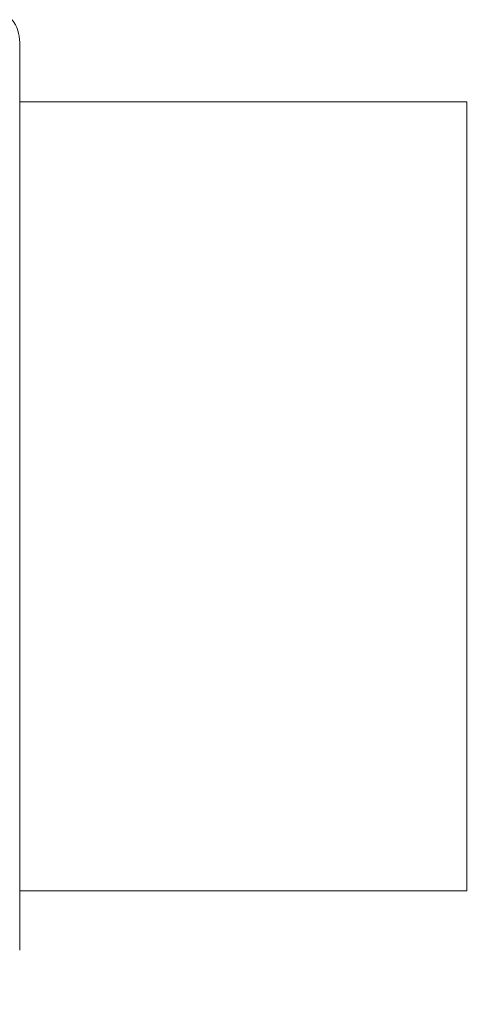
# Paper-space layout 'Sheet1' of a CAD drawing. Header units: millimetres. Extents: x 0 to 4318, y 0 to 2794.
# Tile 10 of 69: x 932 to 973, y 664 to 751. Entities that reach past the tile are written whole.
import ezdxf

# ---------------------------------------------------------------- set-up
doc = ezdxf.new("R2010")
doc.units = ezdxf.units.MM
doc.header["$LTSCALE"] = 5

psp = doc.layouts.new('Sheet1')

# ---------------------------------------------------------------- linework, layer by layer
at = {"color": 7, "linetype": 'Continuous', "lineweight": 15}
for p, q in [((932.266, 748.784), (932.266, 722.375)), ((971.604, 743.561), (932.266, 743.561)), ((971.604, 743.561), (971.604, 720.61)), ((932.266, 722.375), (932.266, 668.996)), ((971.604, 720.61), (971.604, 674.219)), ((932.266, 674.219), (971.604, 674.219))]:
    psp.add_line(p, q, dxfattribs=at)
psp.add_arc((928.935, 748.785), 3.331, 359.98231, 36.78979, dxfattribs=at)
for points, knots in [([(887.136, 666.443), (888.377, 664.087), (892.983, 655.339), (909.558, 640.581), (936.402, 623.564), (975.723, 607.583), (1022.326, 593.801), (1075.779, 583.347), (1131.065, 579.062), (1186.748, 579.479), (1241.723, 585.442), (1286.06, 595.607), (1320.18, 605.651), (1344.065, 614.919), (1365.415, 626.652), (1382.788, 641.126), (1396.203, 657.515), (1400.195, 670.237), (1402.103, 676.318)], [0, 0, 0, 0, 0.0139397, 0.0517636, 0.1140396, 0.1809674, 0.2737432, 0.3692443, 0.4665253, 0.564614, 0.6614922, 0.7564298, 0.8032171, 0.8482939, 0.8908524, 0.9304945, 0.9667805, 1, 1, 1, 1]), ([(870.036, 668.171), (870.581, 661.379), (871.696, 647.492), (883.476, 628.875), (899.735, 612.763), (920.066, 599.011), (942.98, 587.542), (975.974, 574.49), (1019.665, 561.659), (1074.332, 551.002), (1130.89, 546.631), (1187.834, 547.088), (1244.031, 553.225), (1289.396, 563.636), (1324.482, 573.976), (1349.318, 583.684), (1371.744, 596.052), (1390.096, 611.404), (1404.299, 628.856), (1408.498, 642.418), (1410.512, 648.925)], [0, 0, 0, 0, 0.032371, 0.066199, 0.102963, 0.142422, 0.183725, 0.226182, 0.313129, 0.402603, 0.493901, 0.585803, 0.676512, 0.765515, 0.809554, 0.852569, 0.893735, 0.93218, 0.967465, 1, 1, 1, 1])]:
    psp.add_open_spline(points, degree=3, knots=knots, dxfattribs=at)

doc.saveas('drawing.dxf')
